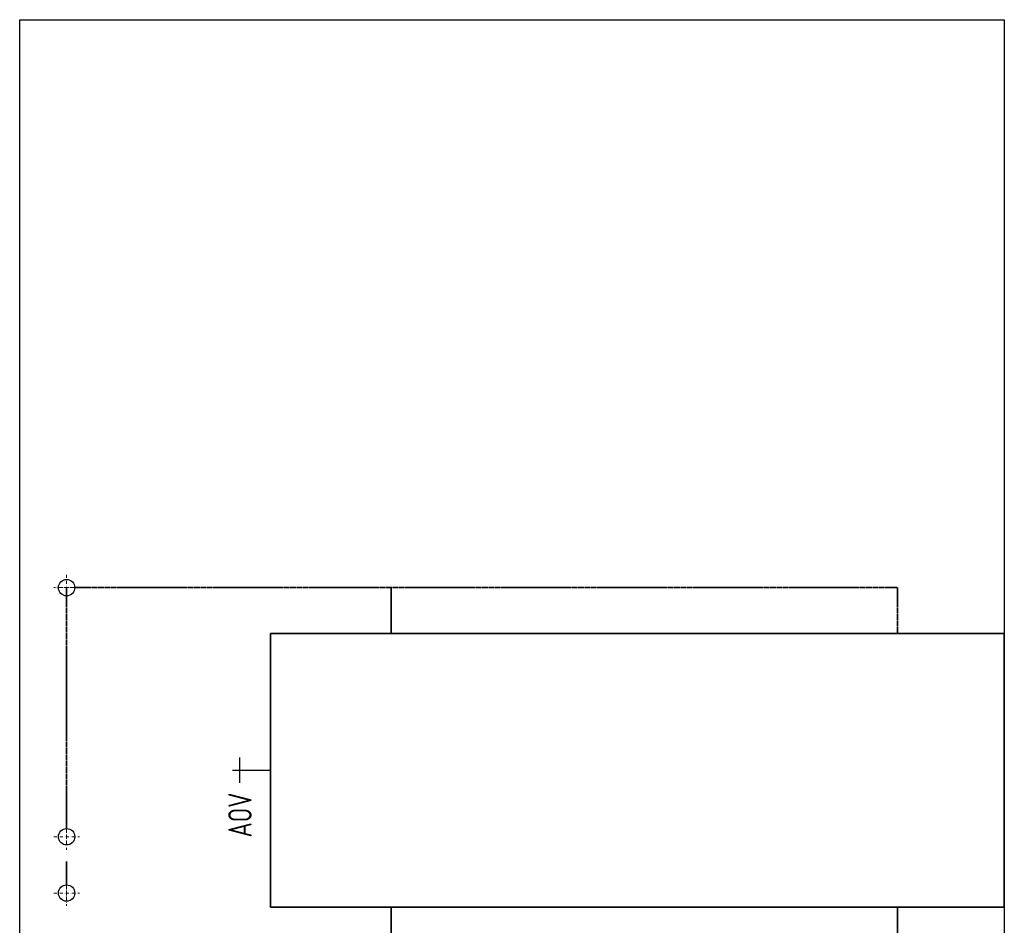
# Model space of a CAD drawing. Header units: millimetres. Extents: x 17747 to 112039, y -74980 to 446921.
# Tile 234 of 256: x 62988 to 65088, y 183390 to 185321. Entities that reach past the tile are written whole.
import ezdxf
from ezdxf.enums import TextEntityAlignment as Align

# ---------------------------------------------------------------- set-up
doc = ezdxf.new("R2010")
doc.units = ezdxf.units.MM
for name, pattern in [('phl_thick', [0]), ('VERDECKT', [9.525, 6.35, -3.175]), ('ČERCHOVANÁ2', [12.7, 6.35, -3.175, 0, -3.175]), ('ČÁRKOVANÁ', [0.75, 0.5, -0.25])]:
    doc.linetypes.add(name, pattern=pattern)
for name, color, linetype, lineweight in [('UT_POTRUBI - PŘÍVOD', 1, 'Continuous', 35), ('UT_POTRUBI - ZPÁTEČKA', 5, 'Continuous', 35), ('UT_SCHÉMA_POPIS', 7, 'VERDECKT', 5), ('UT_SCHÉMA_SYMBOLY', 7, 'Continuous', 25), ('UT_ZAŘÍZENÍ - ZDROJ', 3, 'Continuous', 35)]:
    doc.layers.add(name, color=color, linetype=linetype, lineweight=lineweight)
doc.styles.add('ISO 2.5', font='isocp.shx', dxfattribs={"width": 0.8, "height": 2.5})

msp = doc.modelspace()

# ---------------------------------------------------------------- linework, layer by layer
at = {"linetype": 'phl_thick'}
for p, q in [((62987.7, 185321), (65087.7, 185321)), ((62987.7, 181461), (62987.7, 185321)), ((65087.7, 185321), (65087.7, 181461))]:
    msp.add_line(p, q, dxfattribs=at)
at = {"color": 8, "linetype": 'ČERCHOVANÁ2', "lineweight": 5}
for p, q in [((63087.7, 184137.4), (63087.7, 184082.4)), ((63115.2, 184109.9), (63060.2, 184109.9)), ((63105.2, 184109.9), (63070.2, 184109.9)), ((63087.7, 183606.1), (63087.7, 183551.1)), ((63087.7, 183596.1), (63087.7, 183561.1)), ((63060.2, 183578.6), (63115.2, 183578.6)), ((63087.7, 183486.1), (63087.7, 183431.1)), ((63060.2, 183458.6), (63115.2, 183458.6)), ((63087.7, 183476.1), (63087.7, 183441.1))]:
    msp.add_line(p, q, dxfattribs=at)
at = {"color": 0, "lineweight": -2}
for centre in [(63087.7, 184109.9), (63087.7, 183578.6), (63087.7, 183458.6)]:
    msp.add_circle(centre, 17.5, dxfattribs=at)
at = {"layer": 'UT_POTRUBI - PŘÍVOD', "linetype": 'Continuous'}
for p, q in [((63779.7, 184012.4), (63779.7, 184109.9)), ((63087.7, 183476.1), (63087.7, 183526.1)), ((63779.7, 183428.4), (63779.7, 183040.9))]:
    msp.add_line(p, q, dxfattribs=at)
at = {"layer": 'UT_POTRUBI - ZPÁTEČKA', "linetype": 'ČÁRKOVANÁ', "ltscale": 3}
for p, q in [((63087.7, 184109.9), (63087.7, 183596.1)), ((63105.2, 184109.9), (64859.7, 184109.9)), ((64859.7, 184109.9), (64859.7, 184012.4)), ((64859.7, 183328.4), (64859.7, 183428.4))]:
    msp.add_line(p, q, dxfattribs=at)
at = {"layer": 'UT_SCHÉMA_SYMBOLY'}
for p, q in [((63457.5, 183693.4), (63457.5, 183747.4)), ((63441.5, 183720.4), (63522.7, 183720.4))]:
    msp.add_line(p, q, dxfattribs=at)
at = {"layer": 'UT_ZAŘÍZENÍ - ZDROJ', "linetype": 'Continuous'}
for p, q in [((65087.7, 184012.4), (63522.7, 184012.4)), ((63522.7, 184012.4), (63522.7, 183428.4)), ((65087.7, 183428.4), (65087.7, 184012.4)), ((63522.7, 183428.4), (65087.7, 183428.4))]:
    msp.add_line(p, q, dxfattribs=at)

# ---------------------------------------------------------------- texts
at = {"layer": 'UT_SCHÉMA_POPIS', "style": 'ISO 2.5', "width": 0.8}
msp.add_text('AOV', height=50, rotation=90, dxfattribs=at).set_placement((63457.5, 183577.2), align=Align.MIDDLE_LEFT)

doc.saveas('drawing.dxf')
